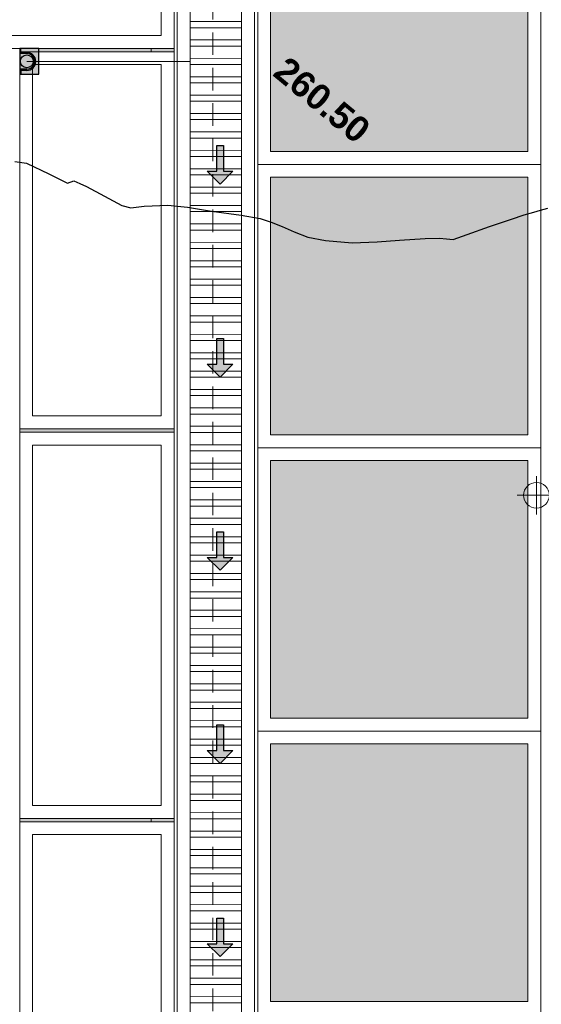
# Model space of a CAD drawing. Header units: millimetres. Extents: x -8931983 to 9630244, y 4 to 18563053.
# Tile 233 of 256: x 349139.78 to 349143.84, y 9281996.1 to 9282003.75. Entities that reach past the tile are written whole.
import ezdxf

# ---------------------------------------------------------------- set-up
doc = ezdxf.new("R2010")
doc.units = ezdxf.units.MM
doc.linetypes.add('DASHED2', pattern=[0.375, 0.25, -0.125])
for name, color, linetype, lineweight in [('.', 7, 'Continuous', 0), ('0_ CUNETAS', 151, 'Continuous', 5), ('0_MUROS 2 BAJOS', 150, 'Continuous', 9), ('0_PROYECCIONES 1', 1, 'DASHED2', 0), ('CUNETAS', 5, 'Continuous', 0), ('G-ANNO-DIMS', 7, 'Continuous', 5), ('TARRAJEO', 32, 'Continuous', 0), ('TEXTO AMBIENTES', 7, 'Continuous', 30), ('vereda', 254, 'Continuous', 5)]:
    doc.layers.add(name, color=color, linetype=linetype, lineweight=lineweight)
for name, color, linetype, lineweight, true_color in [('0_PISOS', 252, 'Continuous', 0, 0x8a8a8a), ('0_TEXTURA PISOS', 252, 'Continuous', 0, 0x8c8c8c), ('PISO', 253, 'Continuous', 0, 0x9c9c9c), ('PISO Cemento pulido', 254, 'Continuous', 5, 0xd1d1d1), ('tuberia des. fluvial ftt', 169, 'Continuous', 0, 0x232d53)]:
    doc.layers.add(name, color=color, linetype=linetype, lineweight=lineweight, true_color=true_color)
doc.layers.add('C-TOPO', color=7, linetype='Continuous')
doc.layers.add('C-TOPO-TEXT', color=7, linetype='Continuous')
doc.styles.get("Standard").update_dxf_attribs({"font": 'arial.ttf'})

# ---------------------------------------------------------------- blocks, each defined once
blk = doc.blocks.new('montante')
at = {"linetype": 'Continuous', "true_color": 0xffffff}
blk.add_hatch(color=7, dxfattribs=at).paths.add_polyline_path([(-0.0945, 0.1), (-0.0945, -0.1), (0.0555, -0.1), (0.0555, 0.1)])
at = {"layer": '0_MUROS 2 BAJOS', "lineweight": 30}
blk.add_lwpolyline([(-0.0945, 0.1), (-0.0945, -0.1), (0.0555, -0.1), (0.0555, 0.1)], close=True, dxfattribs=at)
at = {"layer": 'tuberia des. fluvial ftt', "color": 6, "lineweight": 30}
for p, q in [((0.0455, 0.07), (0.0455, 0.095)), ((0, 0.07), (0.0455, 0.07)), ((0, 0.06), (0.0555, 0.06)), ((0, -0.06), (0.0555, -0.06)), ((0, -0.07), (0.0455, -0.07)), ((0.0455, -0.07), (0.0455, -0.095))]:
    blk.add_line(p, q, dxfattribs=at)
at = {"layer": 'tuberia des. fluvial ftt', "color": 4, "lineweight": 30}
blk.add_circle((0, 0), 0.05, dxfattribs=at)
at = {"layer": 'tuberia des. fluvial ftt', "color": 6, "lineweight": 30}
for centre, radius, start, end in [((0.0505, 0.095), 0.005, 0, 180), ((0, 0), 0.07, 90, 270), ((0, 0), 0.06, 90, 270), ((0.0505, -0.095), 0.005, 180, 0)]:
    blk.add_arc(centre, radius, start, end, dxfattribs=at)
blk = doc.blocks.new('EDF 06 PG BLOQUE')
at = {"layer": '0_PROYECCIONES 1', "ltscale": 0.7, "elevation": 0}
blk.add_lwpolyline([(-19.23, 1.5), (1.5, 1.5), (1.5, -12.33), (-19.23, -12.33)], close=True, dxfattribs=at)
at = {"layer": 'PISO', "lineweight": 5}
blk.add_line((0, -3.83), (0, -7, 0), dxfattribs=at)
at = {"layer": 'TARRAJEO'}
blk.add_line((0, -0.92, 0), (0, -3.11, 0), dxfattribs=at)
at = {"layer": '0_ CUNETAS', "color": 251, "lineweight": 0, "true_color": 0x636466, "rotation": 180}
blk.add_blockref('montante', (0.0555, -0.1), dxfattribs=at)
blk = doc.blocks.new('JUNTA VEREDA')
at = {"layer": '.', "true_color": 0x939598}
h = blk.add_hatch(dxfattribs=at)
h.set_pattern_fill('ANGLE', color=252)
h.set_pattern_definition([(0, (0, 0), (0, 6.985), [5.08, -1.905]), (90, (0, 0), (-6.985, 4e-16), [5.08, -1.905])])
h.paths.add_polyline_path([(-0.0133, 1.2), (0.0121, 1.2), (0.0121, 0), (-0.0133, 0)])
h = blk.add_hatch(color=252, dxfattribs=at)
h.dxf.hatch_style = 1
h.paths.add_polyline_path([(0.0121, 1.2), (-0.0133, 1.2), (-0.0133, 0), (0.0121, 0)])
at = {"layer": '0_TEXTURA PISOS'}
h = blk.add_hatch(dxfattribs=at)
h.set_pattern_fill('ANGLE', color=256)
h.set_pattern_definition([(0, (-5477.766, -1210.968), (0, 6.985), [5.08, -1.905]), (90, (-5477.766, -1210.968), (-6.985, 4e-16), [5.08, -1.905])])
h.paths.add_polyline_path([(-0.0133, 1.2), (0.0121, 1.2), (0.0121, 0), (-0.0133, 0)])
at = {"layer": 'vereda'}
blk.add_lwpolyline([(-0.0133, 1.2), (0.0121, 1.2), (0.0121, 0), (-0.0133, 0)], close=True, dxfattribs=at)
blk = doc.blocks.new('vereda edf 8')
at = {"layer": 'vereda'}
for p, q in [((18.93, 9.0762, 0), (20.13, 9.0762, 0)), ((18.93, 6.0508, 0), (20.13, 6.0508, 0))]:
    blk.add_line(p, q, dxfattribs=at)
for points in [[(17.13, 12.03), (20.13, 12.03), (20.13, 13.23), (17.13, 13.23)], [(17.23, 12.13), (20.03, 12.13), (20.03, 13.13), (17.23, 13.13)], [(18.93, 12.0046), (18.93, 9.0762), (20.13, 9.0762), (20.13, 12.0046)], [(19.03, 11.9046), (19.03, 9.1762), (20.03, 9.1762), (20.03, 11.9046)], [(18.93, 9.0508), (18.93, 6.0508), (20.13, 6.0508), (20.13, 9.0508)], [(19.03, 8.9508), (19.03, 6.1508), (20.03, 6.1508), (20.03, 8.9508)], [(18.93, 6.0254), (18.93, 3.0254), (20.13, 3.0254), (20.13, 6.0254)], [(19.03, 5.9254), (19.03, 3.1254), (20.03, 3.1254), (20.03, 5.9254)]]:
    blk.add_lwpolyline(points, close=True, dxfattribs=at)
at = {"layer": 'vereda', "rotation": 90}
for p in [(20.13, 12.0179), (20.13, 9.0641), (20.13, 6.0387)]:
    blk.add_blockref('JUNTA VEREDA', p, dxfattribs=at)
blk = doc.blocks.new('para pg vereda edf 06')
at = {"lineweight": 5}
blk.add_blockref('vereda edf 8', (-18.93, -12.03), dxfattribs=at)
blk = doc.blocks.new('topooooo')
at = {"layer": 'C-TOPO', "color": 252, "linetype": 'Continuous', "lineweight": 25, "true_color": 0x939598, "elevation": 2.118, "flags": 128}
blk.add_lwpolyline([(-137.4509, -148.0184), (-137.3718, -147.9702), (-137.1864, -147.9241), (-137.028, -147.8876), (-137, -147.842), (-136.9533, -147.8285), (-136.8978, -147.814), (-136.7416, -147.7816), (-136.5917, -147.7503), (-136.528, -147.7213), (-136.4543, -147.646), (-136.3193, -147.5227), (-136.1897, -147.4365), (-136.028, -147.3411), (-135.8297, -147.2191), (-135.6992, -147.1428), (-135.6144, -147.1111), (-135.528, -147.0832), (-135.4299, -147.0566), (-135.3211, -147.0209), (-135.1992, -146.9527), (-135.028, -146.833), (-134.8837, -146.7059), (-134.7588, -146.5832), (-134.6119, -146.4479), (-134.528, -146.3721), (-134.4827, -146.3436), (-134.4387, -146.314), (-134.3799, -146.2153), (-134.2866, -146.0554), (-134.1917, -145.9025), (-134.1356, -145.814), (-134.0918, -145.7502), (-134.0623, -145.7056), (-134.028, -145.6561)], dxfattribs=at)
at = {"layer": 'C-TOPO-TEXT', "color": 252, "linetype": 'Continuous', "lineweight": -3, "true_color": 0x939598, "insert": (-135.9148, -146.1288, 2.118), "char_height": 0.2, "attachment_point": 5, "line_spacing_factor": 0.5}
blk.add_mtext('{\\fArial|b1|i0|c0|p34;260.50}', dxfattribs=at)
blk = doc.blocks.new('*U3845')
at = {"layer": '.', "lineweight": 30}
h = blk.add_hatch(color=1, dxfattribs=at)
h.dxf.hatch_style = 1
h.paths.add_polyline_path([(-0.025, -0.05), (-0.1, -0.05), (0, -0.15), (0.1, -0.05), (0.025, -0.05), (0.025, 0.15), (-0.025, 0.15)])
at = {"layer": '0_ CUNETAS', "color": 1, "lineweight": 30}
blk.add_lwpolyline([(-0.1, -0.05), (-0.025, -0.05), (-0.025, 0.15), (0.025, 0.15), (0.025, -0.05), (0.1, -0.05), (0, -0.15)], close=True, dxfattribs=at)
blk = doc.blocks.new('*U3823')
at = {"layer": '0_ CUNETAS', "color": 0, "linetype": 'ByBlock', "lineweight": -2, "transparency": 16777216}
for p in [(0, 13.5), (0, 12), (0, 10.5), (0, 9), (0, 7.5)]:
    blk.add_blockref('*U3845', p, dxfattribs=at)
blk = doc.blocks.new('red drenaje')
at = {"layer": '0_ CUNETAS', "lineweight": 0}
h = blk.add_hatch(dxfattribs=at)
h.set_pattern_fill('ANSI32', color=256, scale=0.015, angle=135)
h.set_pattern_definition([(180, (8.07497, 111.02303), (0, -0.142875), []), (180, (8.02735, 111.07066), (0, -0.142875), [])])
h.paths.add_polyline_path([(-9.925, 73.493), (-9.525, 73.493), (-9.525, 110.923), (-9.925, 110.923)])
for p, q in [((-10.025, 111.023), (-10.025, 73.493)), ((-9.425, 111.023), (-9.425, 73.493)), ((-9.925, 110.923), (-9.925, 73.493)), ((-9.525, 110.923), (-9.525, 73.493))]:
    blk.add_line(p, q, dxfattribs=at)
at = {"layer": '0_ CUNETAS'}
blk.add_line((-9.425, 111.023), (-9.425, 73.893), dxfattribs=at)
at = {"layer": '0_ CUNETAS', "lineweight": 0, "elevation": 0}
blk.add_lwpolyline([(-9.925, 110.923), (-9.525, 110.923), (-9.525, 73.493), (-9.925, 73.493), (-9.925, 110.923)], dxfattribs=at)
at = {"layer": '0_ CUNETAS', "lineweight": 0}
blk.add_blockref('*U3823', (-9.6923, 71.1207, -20.5486), dxfattribs=at)
blk = doc.blocks.new('Cotas de elevación - M_Cota de elevación - Destino rellenado-517392-Nivel 1')
at = {"layer": 'G-ANNO-DIMS'}
for p, q in [((0, -0.0015), (0, 0.0015)), ((-0.0015, 0), (0.013, 0))]:
    blk.add_line(p, q, dxfattribs=at)
blk.add_circle((0, 0), 0.001, dxfattribs=at)
blk = doc.blocks.new('VERDA EDF 07 PGG')
at = {"layer": 'TEXTO AMBIENTES', "xscale": 99.99999999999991, "yscale": 99.99999999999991, "zscale": 99.99999999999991}
blk.add_blockref('Cotas de elevación - M_Cota de elevación - Destino rellenado-517392-Nivel 1', (-13.9138, -28.9698, 0), dxfattribs=at)

msp = doc.modelspace()

# ---------------------------------------------------------------- hatches: boundary and pattern name
at = {"layer": 'PISO Cemento pulido', "true_color": 0xdfe0e1, "transparency": 33554610}
for points in [[(349141.73464, 9282002.72435), (349141.73464, 9282004.72441), (349143.73464, 9282004.72441), (349143.73464, 9282002.72435)], [(349141.73466, 9282000.52435), (349141.73466, 9282002.52441), (349143.73466, 9282002.52441), (349143.73466, 9282000.52435)], [(349141.73466, 9281998.32435), (349141.73466, 9282000.32441), (349143.73466, 9282000.32441), (349143.73466, 9281998.32435)], [(349141.73466, 9281996.12435), (349141.73466, 9281998.12441), (349143.73466, 9281998.12441), (349143.73466, 9281996.12435)]]:
    msp.add_hatch(color=254, dxfattribs=at).paths.add_polyline_path(points)

# ---------------------------------------------------------------- linework, layer by layer
at = {"layer": '0_PISOS', "elevation": 0}
for points in [[(349141.73464, 9282002.72435), (349141.73464, 9282004.72441), (349143.73464, 9282004.72441), (349143.73464, 9282002.72435)], [(349141.73466, 9282000.52435), (349141.73466, 9282002.52441), (349143.73466, 9282002.52441), (349143.73466, 9282000.52435)], [(349141.73466, 9281998.32435), (349141.73466, 9282000.32441), (349143.73466, 9282000.32441), (349143.73466, 9281998.32435)], [(349141.73466, 9281996.12435), (349141.73466, 9281998.12441), (349143.73466, 9281998.12441), (349143.73466, 9281996.12435)]]:
    msp.add_lwpolyline(points, close=True, dxfattribs=at)
at = {"layer": 'vereda'}
for p, q in [((349141.63467, 9282029.02442), (349141.63467, 9281988.65449)), ((349143.83467, 9282029.02442), (349143.83467, 9281988.65449)), ((349143.83464, 9282002.62433), (349141.63464, 9282002.62433)), ((349143.83467, 9282000.42433), (349141.63467, 9282000.42433)), ((349143.83467, 9281998.22433), (349141.63467, 9281998.22433))]:
    msp.add_line(p, q, dxfattribs=at)

# ---------------------------------------------------------------- block references
at = {"lineweight": 5}
for name, p in [('VERDA EDF 07 PGG', (349157.7147, 9282029.02441, 0)), ('EDF 06 PG BLOQUE', (349139.78468, 9282003.52442, 0))]:
    msp.add_blockref(name, p, dxfattribs=at)

# ---------------------------------------------------------------- next in the draw order: linework, layer by layer
at = {"layer": '0_ CUNETAS', "color": 251, "lineweight": 0, "true_color": 0x636466}
msp.add_line((349139.84012, 9282003.42442), (349141.10967, 9282003.42442), dxfattribs=at)

# ---------------------------------------------------------------- next in the draw order: block references
at = {"lineweight": 5}
msp.add_blockref('para pg vereda edf 06', (349139.78468, 9282003.52442, 0), dxfattribs=at)
at = {"layer": 'CUNETAS', "color": 84, "lineweight": 30}
msp.add_blockref('red drenaje', (349151.0347, 9281918.00139), dxfattribs=at)
at = {"layer": 'vereda', "rotation": 320.4010421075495}
msp.add_blockref('topooooo', (349340.00467, 9282029.08654, 261.841), dxfattribs=at)

doc.saveas('drawing.dxf')
